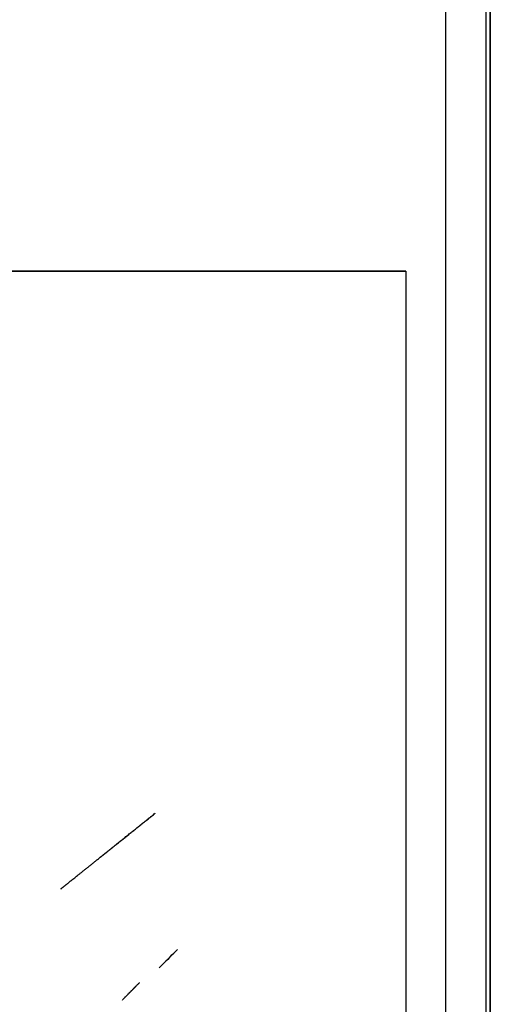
# Model space of a CAD drawing. Header units: millimetres. Extents: x -380 to 381, y -251 to 250.
# Tile 188 of 256: x 86 to 109, y -156 to -107. Entities that reach past the tile are written whole.
import ezdxf

# ---------------------------------------------------------------- set-up
doc = ezdxf.new("R2010")
doc.units = ezdxf.units.MM
doc.layers.add('Standard', color=7, linetype='Continuous', true_color=0x000000)

msp = doc.modelspace()

# ---------------------------------------------------------------- linework, layer by layer
at = {"layer": 'Standard', "color": 253, "true_color": 0xa1a1a1}
for p, q in [((107, -219, -29.85), (107, 197, -29.85)), ((109.2, -218.8, -29.75), (109.2, 196.8, -29.75)), ((105, -119.5, -49.75), (-105, -119.5, -49.75))]:
    msp.add_line(p, q, dxfattribs=at)
for points, degree in [([(107, -219, -14), (107, -11, -14), (107, 197, -14)], 2), ([(107, -219, -45.7), (107, -11, -45.7), (107, 197, -45.7)], 2), ([(109, -219, -47.7), (109, -11, -47.7), (109, 197, -47.7)], 2), ([(109.2, 196.8, -14), (109.2, -11, -14), (109.2, -218.8, -14)], 2), ([(109.2, -218.8, -45.5), (109.2, -11, -45.5), (109.2, 196.8, -45.5)], 2), ([(-105, -119.5, -50.5), (0, -119.5, -50.5), (105, -119.5, -50.5)], 2), ([(-105, -119.5, -49), (0, -119.5, -49), (105, -119.5, -49)], 2), ([(105, -119.5, -50.5), (105, -179.5, -50.5), (105, -239.5, -50.5)], 2), ([(105, -119.5, -49), (105, -179.5, -49), (105, -239.5, -49)], 2), ([(105, -119.5, -49), (105, -119.5, -49.75), (105, -119.5, -50.5)], 2), ([(93.666, -153.226, -59.909), (93.406, -153.489, -74.039), (93.146, -153.753, -88.17), (92.886, -154.016, -102.3)], 3), ([(92.763, -154.141, -104), (93.003, -153.898, -117.031), (93.243, -153.655, -130.061), (93.482, -153.412, -143.092)], 3), ([(90.928, -155.742, -106.5), (91.265, -155.4, -124.828), (91.602, -155.058, -143.157)], 2), ([(91.785, -154.872, -59.843), (91.418, -155.245, -79.822), (91.051, -155.617, -99.8)], 2)]:
    msp.add_open_spline(points, degree=degree, dxfattribs=at)
for points, knots in [([(87.879, -150.211, -59.843), (87.898, -150.196, -58.917), (88.056, -150.069, -57.995), (88.353, -149.83, -57.124), (89.194, -149.156, -55.574), (90.424, -148.168, -54.537), (91.111, -147.617, -54.179), (91.834, -147.037, -54), (92.557, -146.457, -54)], [0.000001, 0.000001, 0.000001, 0.000001, 0.000001, 0.000001, 3, 3, 3, 6, 6, 6, 6, 6, 6]), ([(89.828, -148.647, -59.909), (89.839, -148.638, -59.368), (89.931, -148.564, -58.83), (90.105, -148.425, -58.322), (90.595, -148.031, -57.418), (91.313, -147.455, -56.813), (91.713, -147.134, -56.604), (92.135, -146.795, -56.5), (92.557, -146.457, -56.5)], [0.000013, 0.000013, 0.000013, 0.000013, 0.000013, 0.000013, 3, 3, 3, 6.000001, 6.000001, 6.000001, 6.000001, 6.000001, 6.000001])]:
    msp.add_open_spline(points, degree=5, knots=knots, dxfattribs=at)

doc.saveas('drawing.dxf')
